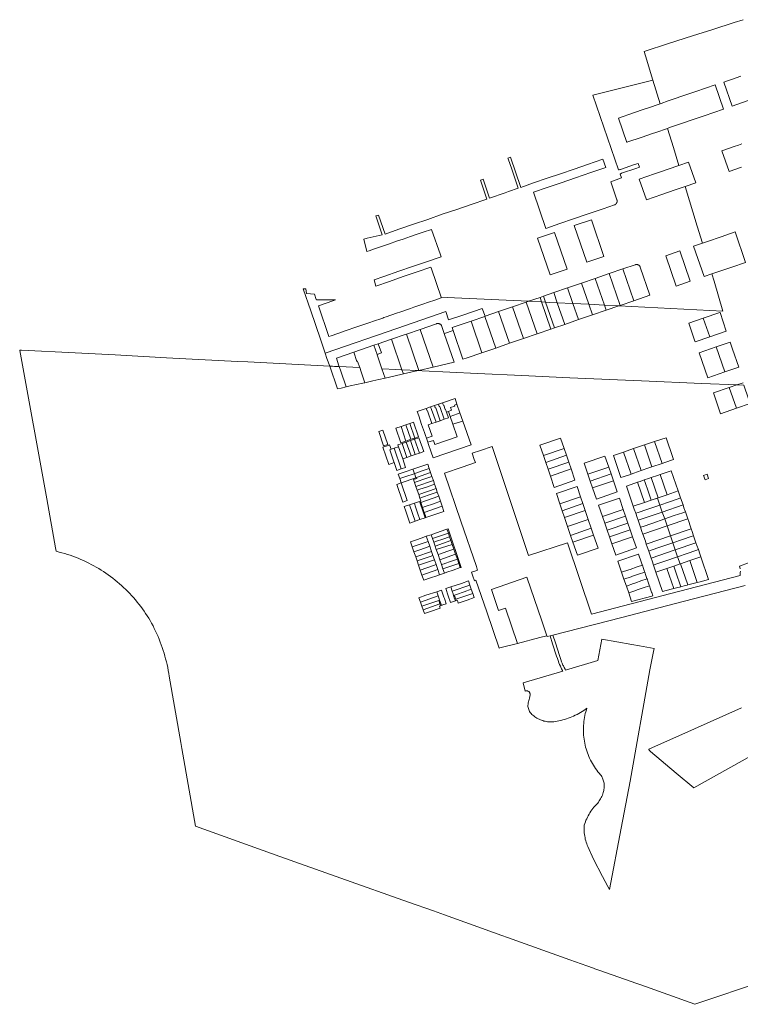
# Model space of a CAD drawing. Header units: metres. Extents: x 264602 to 266104, y 576172 to 577637.
# Tile 1 of 2: x 264602 to 265589, y 576172 to 577521. Entities that reach past the tile are written whole.
import ezdxf

# ---------------------------------------------------------------- set-up
doc = ezdxf.new("R2010")
doc.units = ezdxf.units.M
doc.layers.add('B-WE-KG-GRENS_KADASTRAAL-G', color=252, linetype='KG-KADASTRAAL', lineweight=18)
doc.styles.get("Standard").update_dxf_attribs({"font": 'arial.ttf'})
doc.linetypes.add('KG-KADASTRAAL', pattern='A,5.5,-2,["K",Standard,S=1.8,R=0,X=0,Y=-0.9],-2,5.5,-2,[5,NLCS.shx,S=0.75,R=0,X=0,Y=0],-2', length=19)

msp = doc.modelspace()

# ---------------------------------------------------------------- linework, layer by layer
at = {"layer": 'B-WE-KG-GRENS_KADASTRAAL-G', "ltscale": 0.5}
msp.add_line((265414.9, 576889.2), (265414.5, 576889), dxfattribs=at)
for points in [[(265592.8, 577520.9), (265580.5, 577517), (265551.2, 577507.6), (265523.5, 577498.8), (265490.4, 577488.2), (265456.9, 577477.5), (265458.8, 577471.3), (265469, 577438.2), (265478.9, 577405.8), (265480.5, 577406.3), (265490, 577409.6), (265518.4, 577419.3), (265527.9, 577422.5), (265527.9, 577422.6), (265554.3, 577431.6), (265554.4, 577431.5), (265565.8, 577398.4), (265539.3, 577389.2), (265529.8, 577386), (265501.4, 577376.2), (265492, 577373), (265489.2, 577372), (265489.2, 577372), (265497.2, 577345.9), (265504.6, 577321.1), (265518, 577325.7), (265527.9, 577297.4), (265513.3, 577292.4), (265529.8, 577237.9), (265536.9, 577214.8), (265543.7, 577217.1), (265562.7, 577223.6), (265581.6, 577230.1), (265595.9, 577188.5), (265577, 577182), (265558, 577175.5), (265549.8, 577172.7), (265552.9, 577162.7), (265564.9, 577121.7), (265422.5, 577128.9), (265405.1, 577123), (265386.2, 577116.5), (265367.2, 577110), (265348.4, 577103.5), (265334.1, 577098.6), (265329.4, 577096.9), (265310.7, 577090.6), (265291.6, 577084), (265272.7, 577077.6), (265253.8, 577071), (265234.9, 577064.5), (265214.6, 577057.6), (265208.8, 577055.7), (265195.3, 577095.1), (265183.6, 577091.1), (265183.2, 577091), (265197, 577051.7), (265167.9, 577045), (265148.5, 577040.5), (265148.5, 577040.5), (265147.6, 577040.3), (265153.2, 577040), (265228.8, 577036.2), (265289.4, 577033.4), (265355.4, 577030.4), (265453.3, 577026.3), (265535.9, 577022.7), (265583.8, 577020.5), (265592.6, 577023.6)], [(265601.1, 577410.5), (265584.1, 577404.7), (265577.5, 577402.4), (265566.1, 577435.5), (265572.7, 577437.8), (265576.5, 577439.1), (265589.7, 577443.6)], [(265590.3, 577318.9), (265573.3, 577313), (265563.6, 577341.4), (265580.6, 577347.2), (265586.3, 577349.2), (265591, 577350.8)], [(265684.6, 576225.1), (265537.5, 576175.8), (265526.6, 576172.2), (265452.3, 576198.7), (265447.2, 576200.5), (265396.5, 576218.4), (265389.7, 576220.9), (265387.6, 576221.7), (265378.4, 576224.9), (265355.2, 576233.2), (265269.7, 576263.8), (265262.3, 576266.4), (265183.4, 576294.6), (265168.4, 576300), (265134.5, 576312.1), (265041.8, 576345), (264958.1, 576374.8), (264842.5, 576416), (264823.7, 576522.7), (264822.2, 576530.9), (264806.4, 576621.5), (264805.8, 576625.5), (264805.1, 576629.5), (264804.4, 576633.5), (264803.5, 576637.4), (264802.6, 576641.4), (264801.6, 576645.3), (264800.6, 576649.2), (264799.5, 576653.1), (264798.3, 576657), (264797, 576660.8), (264795.6, 576664.6), (264794.2, 576668.4), (264792.7, 576672.2), (264791.2, 576675.9), (264789.6, 576679.6), (264787.9, 576683.3), (264786.1, 576687), (264784.3, 576690.6), (264782.4, 576694.1), (264780.4, 576697.7), (264778.4, 576701), (264776.3, 576704.3), (264774.2, 576707.6), (264772, 576710.8), (264769.8, 576714), (264767.5, 576717.1), (264765.1, 576720.2), (264762.7, 576723.2), (264760.2, 576726.2), (264757.6, 576729.2), (264755, 576732), (264752.4, 576734.9), (264749.7, 576737.7), (264746.9, 576740.4), (264744.1, 576743.1), (264741.2, 576745.7), (264738.3, 576748.3), (264735.4, 576750.8), (264732.3, 576753.3), (264729.3, 576755.7), (264726.2, 576758.1), (264723, 576760.4), (264719.8, 576762.6), (264716.6, 576764.8), (264713.3, 576767), (264709.9, 576769), (264706.6, 576771), (264703.1, 576773), (264699.7, 576774.8), (264696.2, 576776.6), (264692.7, 576778.4), (264689.1, 576780), (264685.5, 576781.6), (264681.9, 576783.1), (264678.3, 576784.6), (264674.6, 576785.9), (264670.9, 576787.2), (264667.2, 576788.5), (264663.4, 576789.6), (264659.6, 576790.7), (264655.8, 576791.7), (264651.7, 576792.7), (264650.9, 576797.4), (264638.7, 576864.6), (264601.8, 577067.6), (264601.7, 577068.3), (264601.7, 577068.3), (264604.2, 577068.4), (264677.6, 577064.5), (264732.3, 577061.6), (264803, 577057.8), (264899.9, 577052.8), (264914.4, 577052), (265026.3, 577046.2), (265037.1, 577015.2), (265042, 577016.3), (265049, 577018), (265054.5, 577019.2), (265071.6, 577023), (265074.5, 577023.6), (265085.5, 577026.1), (265093.7, 577028), (265102.3, 577030), (265102.4, 577029.8), (265114.1, 577032.5), (265127.2, 577035.6), (265147.6, 577040.3), (265153.2, 577040), (265228.8, 577036.2), (265289.4, 577033.4), (265355.4, 577030.4), (265453.3, 577026.3), (265535.9, 577022.7), (265583.8, 577020.5), (265573.7, 577017.1), (265551.9, 577009.6), (265561.7, 576981.2), (265583.4, 576988.7), (265602.3, 576995.2)], [(265595.3, 576745.7), (265498.4, 576720.6), (265426.5, 576702), (265332.1, 576677.8), (265328.2, 576676.8), (265324.3, 576675.8), (265323.9, 576677.1), (265316.8, 576697.6), (265296.3, 576757.1), (265247.8, 576740.5), (265257.7, 576711.7), (265267.1, 576715), (265283.8, 576666.5), (265259.4, 576660.3), (265258.5, 576659.9), (265241.4, 576709.8), (265226.5, 576753.1), (265224.6, 576752.4), (265222.6, 576758.4), (265220.6, 576764.1), (265225, 576765.6), (265228.9, 576767), (265228.5, 576768), (265227.2, 576771.7), (265227.3, 576771.8), (265205.9, 576834), (265183.4, 576899.6), (265208, 576907.9), (265225.9, 576914.1), (265224.4, 576918.5), (265221.5, 576927.1), (265232.8, 576930.9), (265248.9, 576936.4), (265298.6, 576786.8), (265352.2, 576804.5), (265385.1, 576706.5), (265493.8, 576734.9), (265588.7, 576759.5), (265588.7, 576759.7), (265588.5, 576760.3), (265588.4, 576761), (265588.4, 576761.7), (265588.4, 576762.4), (265588.4, 576763.1), (265588.6, 576763.8), (265588.9, 576765.5)], [(265588.9, 576765.5), (265588.6, 576763.8), (265588.4, 576763.1), (265588.4, 576762.4), (265588.4, 576761.7), (265588.4, 576761), (265588.5, 576760.3), (265588.7, 576759.7), (265588.7, 576759.5), (265493.8, 576734.9), (265385.1, 576706.5), (265352.2, 576804.5), (265298.6, 576786.8), (265248.9, 576936.4), (265232.8, 576930.9), (265221.5, 576927.1), (265224.4, 576918.5), (265225.9, 576914.1), (265208, 576907.9), (265183.4, 576899.6), (265205.9, 576834), (265227.3, 576771.8), (265227.2, 576771.7), (265228.5, 576768), (265228.9, 576767), (265225, 576765.6), (265220.6, 576764.1), (265222.6, 576758.4), (265224.6, 576752.4), (265226.5, 576753.1), (265241.4, 576709.8), (265258.5, 576659.9), (265259.4, 576660.3), (265283.8, 576666.5), (265314.3, 576674.5), (265323.9, 576677.1), (265324.3, 576675.8), (265328.2, 576676.8), (265331.7, 576666), (265337.2, 576649), (265338.3, 576645.7), (265339.2, 576643.1), (265340.2, 576640.1), (265341.2, 576637.8), (265342.3, 576635.3), (265342.8, 576634), (265343.9, 576631.8), (265345.1, 576629.5), (265345.5, 576628.7), (265291.2, 576612.7), (265294.2, 576601.2), (265294.8, 576601.4), (265295.4, 576601.5), (265296, 576601.5), (265296.6, 576601.5), (265297.3, 576601.4), (265297.8, 576601.2), (265298.4, 576600.9), (265298.9, 576600.6), (265299.4, 576600.1), (265299.8, 576599.7), (265300.2, 576599.2), (265300.5, 576598.6), (265300.7, 576598), (265300.8, 576597.4), (265300.9, 576596.8), (265300.9, 576596.2), (265299.9, 576591.5), (265299.4, 576589.9), (265298.9, 576588.3), (265298.6, 576586.6), (265298.2, 576585), (265298, 576583.3), (265297.9, 576581.6), (265297.8, 576579.9), (265299.9, 576573.1), (265301, 576571.8), (265302.1, 576570.5), (265303.4, 576569.3), (265304.6, 576568.2), (265306, 576567.1), (265307.4, 576566.1), (265308.8, 576565.1), (265310.2, 576564.2), (265311.7, 576563.4), (265313.3, 576562.6), (265314.9, 576561.9), (265316.5, 576561.3), (265318.1, 576560.7), (265319.7, 576560.2), (265321.4, 576559.8), (265323.1, 576559.5), (265324.8, 576559.3), (265326.5, 576559.1), (265328.2, 576559), (265330, 576559), (265331.7, 576559.1), (265333.4, 576559.2), (265335.1, 576559.4), (265337.7, 576559.9), (265340.3, 576560.4), (265342.9, 576561), (265345.5, 576561.6), (265348, 576562.3), (265350.6, 576563.1), (265353.1, 576564), (265355.6, 576564.9), (265358, 576565.9), (265360.4, 576566.9), (265362.8, 576568.1), (265365.2, 576569.2), (265367.5, 576570.5), (265369.9, 576571.8), (265372.1, 576573.2), (265374.3, 576574.6), (265376.5, 576576.2), (265378.7, 576577.7), (265378, 576575.6), (265377.2, 576573), (265376.5, 576570.3), (265375.9, 576567.7), (265375.4, 576565), (265374.9, 576562.3), (265374.5, 576559.6), (265374.3, 576556.9), (265374, 576554.2), (265373.9, 576551.5), (265373.8, 576548.8), (265373.9, 576546.1), (265374, 576543.4), (265374.2, 576540.6), (265374.4, 576537.9), (265374.8, 576535.2), (265375.2, 576532.6), (265375.7, 576529.9), (265376.3, 576527.2), (265376.9, 576524.6), (265377.6, 576522), (265378.5, 576519.4), (265379.3, 576516.8), (265380.3, 576514.3), (265381.3, 576511.7), (265382.4, 576509.3), (265383.6, 576506.8), (265384.9, 576504.4), (265386.2, 576502), (265387.6, 576499.7), (265389.1, 576497.4), (265390.6, 576495.1), (265392.2, 576492.9), (265393.8, 576490.8), (265395.5, 576488.7), (265397.3, 576486.6), (265398.1, 576485.4), (265398.9, 576484.2), (265399.5, 576483), (265400.1, 576481.7), (265400.7, 576480.4), (265401.1, 576479.1), (265401.5, 576477.7), (265401.8, 576476.4), (265402.1, 576475), (265402.3, 576473.6), (265402.4, 576472.2), (265402.4, 576470.8), (265402.4, 576469.4), (265402.2, 576468), (265402, 576466.6), (265401.8, 576465.2), (265401.4, 576463.8), (265401, 576462.1), (265400.4, 576460.4), (265399.8, 576458.7), (265399.1, 576457), (265398.3, 576455.4), (265397.4, 576453.8), (265396.5, 576452.2), (265395.6, 576450.7), (265394.5, 576449.2), (265393.4, 576447.8), (265392.3, 576446.4), (265391.1, 576445.1), (265389.8, 576443.8), (265388.3, 576442), (265386.8, 576440.2), (265385.4, 576438.4), (265384.1, 576436.5), (265382.8, 576434.5), (265381.6, 576432.5), (265380.4, 576430.5), (265379.4, 576428.5), (265378.4, 576426.4), (265377.4, 576424.2), (265376.6, 576422.1), (265375.8, 576419.9), (265375.1, 576417.7), (265374.9, 576415.5), (265374.8, 576413.4), (265374.9, 576411.2), (265374.9, 576409), (265375.1, 576406.9), (265375.4, 576404.7), (265375.7, 576402.6), (265376.1, 576400.5), (265376.5, 576398.3), (265377.1, 576396.3), (265377.7, 576394.2), (265378.4, 576392.1), (265379.2, 576390.1), (265380, 576388.1), (265387.5, 576371.1), (265400.2, 576347.1), (265407.5, 576333.4), (265409.6, 576329.5), (265425.6, 576413.5), (265437.8, 576478), (265464.8, 576630.4), (265469.9, 576655.6), (265470.6, 576659.4), (265450.7, 576663), (265440.3, 576664.9), (265399.2, 576672.3), (265393.8, 576643), (265349.4, 576629.9), (265348.7, 576631.3), (265347.5, 576633.6), (265346.5, 576635.7), (265345.9, 576636.9), (265344.9, 576639.4), (265344, 576641.5), (265342.9, 576644.4), (265342, 576647), (265341, 576650.1), (265335.5, 576667.3), (265332.1, 576677.8), (265426.5, 576702), (265498.4, 576720.6), (265595.3, 576745.7)], [(265588.8, 576768.6), (265588.6, 576769.3), (265587.7, 576772.1), (265600.1, 576776.7)], [(265600.1, 576776.7), (265587.7, 576772.1), (265588.6, 576769.3), (265588.8, 576768.6)], [(265590.6, 576578.2), (265526, 576549.4), (265463.7, 576521.7), (265463.7, 576521.1), (265464.6, 576519.7), (265465.8, 576518.4), (265500.8, 576488.9), (265525.1, 576468.5), (265622.6, 576522.8)]]:
    msp.add_lwpolyline(points, dxfattribs=at)
for points in [[(265072.9, 577220.3), (265077.7, 577221.4), (265098.3, 577226), (265089.4, 577252), (265093.2, 577253.3), (265102.1, 577227.3), (265121, 577233.8), (265140.9, 577240.6), (265160.7, 577247.4), (265180.6, 577254.3), (265200.5, 577261.1), (265220.3, 577267.9), (265241.6, 577275.2), (265232.7, 577301.2), (265236.4, 577302.6), (265236.5, 577302.5), (265245.4, 577276.5), (265266.9, 577283.9), (265271.3, 577285.6), (265284.6, 577290.2), (265280.1, 577303.6), (265276, 577316.3), (265270.8, 577330.2), (265270.4, 577331.1), (265274, 577332.5), (265274, 577332.4), (265288.2, 577291.2), (265305.7, 577297.2), (265324.1, 577303.6), (265342.6, 577309.9), (265361, 577316.2), (265379.5, 577322.6), (265400.5, 577329.8), (265404.4, 577318.6), (265384, 577311.6), (265363.2, 577304.4), (265343.3, 577297.6), (265324.4, 577291.1), (265305.5, 577284.6), (265322.6, 577235), (265341.5, 577241.5), (265360.4, 577248), (265380.2, 577254.8), (265401.1, 577261.9), (265416.3, 577267.2), (265416.5, 577267.2), (265416.7, 577267.3), (265416.9, 577267.4), (265417, 577267.5), (265417.2, 577267.6), (265417.4, 577267.7), (265417.5, 577267.8), (265417.7, 577267.9), (265417.8, 577268), (265418, 577268.1), (265418.1, 577268.2), (265418.3, 577268.4), (265418.4, 577268.5), (265418.6, 577268.6), (265418.7, 577268.8), (265418.8, 577268.9), (265418.9, 577269.1), (265419, 577269.2), (265419.2, 577269.4), (265419.3, 577269.6), (265419.4, 577269.7), (265419.4, 577269.9), (265419.5, 577270.1), (265419.6, 577270.2), (265419.7, 577270.4), (265419.7, 577270.6), (265419.8, 577270.8), (265419.9, 577271), (265419.9, 577271.1), (265419.9, 577271.3), (265420, 577271.5), (265420, 577271.7), (265420, 577271.9), (265420, 577272.1), (265420, 577272.3), (265420, 577272.5), (265420, 577272.7), (265420, 577272.9), (265420, 577273.1), (265420, 577273.2), (265419.9, 577273.4), (265419.9, 577273.6), (265419.9, 577273.8), (265419.8, 577274), (265419.7, 577274.2), (265411.3, 577298.7), (265418.9, 577301.5), (265425.9, 577304.1), (265424, 577309.5), (265424.7, 577309.9), (265425.4, 577310.3), (265426.2, 577310.6), (265445.7, 577317.2), (265450.6, 577318.9), (265448.8, 577324.1), (265443.9, 577322.4), (265424.5, 577315.8), (265423.7, 577315.6), (265422.8, 577315.4), (265422, 577315.4), (265387, 577417.4), (265469, 577438.2), (265478.9, 577405.8), (265461.6, 577399.9), (265456.9, 577398.2), (265442.7, 577393.4), (265421.8, 577386.2), (265433.2, 577352.8), (265433.4, 577352.9), (265454.2, 577359.9), (265468.4, 577364.8), (265473.1, 577366.5), (265489.2, 577372), (265489.2, 577372), (265497.2, 577345.9), (265504.6, 577321.1), (265489.8, 577316), (265480.8, 577312.9), (265471.4, 577309.7), (265450.4, 577302.5), (265460.1, 577274.2), (265481.1, 577281.4), (265490.6, 577284.6), (265499.6, 577287.6), (265513.3, 577292.4), (265529.8, 577237.9), (265536.9, 577214.8), (265524.8, 577210.6), (265539.1, 577169), (265549.8, 577172.7), (265552.9, 577162.7), (265564.9, 577121.7), (265422.5, 577128.9), (265424, 577129.5), (265442.9, 577136), (265465, 577143.5), (265451.8, 577181.9), (265451.7, 577182), (265451.7, 577182.2), (265451.6, 577182.4), (265451.5, 577182.6), (265451.4, 577182.7), (265451.3, 577182.9), (265451.2, 577183.1), (265451.1, 577183.2), (265451, 577183.4), (265450.9, 577183.5), (265450.7, 577183.7), (265450.6, 577183.8), (265450.5, 577184), (265450.3, 577184.1), (265450.2, 577184.2), (265450.1, 577184.3), (265449.9, 577184.5), (265449.8, 577184.6), (265449.6, 577184.7), (265449.4, 577184.8), (265449.3, 577184.9), (265449.1, 577185), (265448.9, 577185.1), (265448.7, 577185.1), (265448.6, 577185.2), (265448.4, 577185.3), (265448.2, 577185.3), (265448, 577185.4), (265447.8, 577185.4), (265447.6, 577185.5), (265447.5, 577185.5), (265447.3, 577185.5), (265447.1, 577185.5), (265446.9, 577185.6), (265446.7, 577185.6), (265446.5, 577185.6), (265446.3, 577185.6), (265446.1, 577185.5), (265445.9, 577185.5), (265445.7, 577185.5), (265445.5, 577185.5), (265445.4, 577185.4), (265445.2, 577185.4), (265445, 577185.3), (265444.8, 577185.3), (265428, 577179.5), (265409, 577173), (265390.1, 577166.5), (265371.2, 577160), (265352.3, 577153.5), (265333.4, 577147), (265319.2, 577142.1), (265314.5, 577140.5), (265298.7, 577135.1), (265187.3, 577140.3), (265178.9, 577140.8), (265165.7, 577179.5), (265164.9, 577181.9), (265146, 577175.4), (265127.1, 577168.9), (265108.2, 577162.4), (265089.6, 577156), (265087.3, 577164.7), (265100.7, 577169.3), (265121, 577176.3), (265139.9, 577182.8), (265158.9, 577189.3), (265178.9, 577196.2), (265178.1, 577198.6), (265166, 577233.7), (265154.2, 577229.7), (265146, 577226.9), (265136.8, 577223.7), (265127, 577220.4), (265117.9, 577217.3), (265108.1, 577213.9), (265100.1, 577211.1), (265087.8, 577206.9), (265080.4, 577204.4), (265077.3, 577203.3), (265072.9, 577220.3)], [(265361.4, 577238.8), (265384.8, 577246.8), (265402, 577196.6), (265378.7, 577188.6), (265361.4, 577238.8)], [(265310.8, 577221.4), (265334.2, 577229.5), (265351.5, 577179.2), (265328.2, 577171.2), (265310.8, 577221.4)], [(265486.6, 577197.5), (265505.9, 577204.1), (265520.2, 577162.5), (265500.9, 577155.9), (265486.6, 577197.5)], [(265409, 577173), (265428, 577179.5), (265442.9, 577136), (265424, 577129.5), (265409, 577173)], [(265428, 577179.5), (265444.8, 577185.3), (265445, 577185.3), (265445.2, 577185.4), (265445.4, 577185.4), (265445.5, 577185.5), (265445.7, 577185.5), (265445.9, 577185.5), (265446.1, 577185.5), (265446.3, 577185.6), (265446.5, 577185.6), (265446.7, 577185.6), (265446.9, 577185.6), (265447.1, 577185.5), (265447.3, 577185.5), (265447.5, 577185.5), (265447.6, 577185.5), (265447.8, 577185.4), (265448, 577185.4), (265448.2, 577185.3), (265448.4, 577185.3), (265448.6, 577185.2), (265448.7, 577185.1), (265448.9, 577185.1), (265449.1, 577185), (265449.3, 577184.9), (265449.4, 577184.8), (265449.6, 577184.7), (265449.8, 577184.6), (265449.9, 577184.5), (265450.1, 577184.3), (265450.2, 577184.2), (265450.3, 577184.1), (265450.5, 577184), (265450.6, 577183.8), (265450.7, 577183.7), (265450.9, 577183.5), (265451, 577183.4), (265451.1, 577183.2), (265451.2, 577183.1), (265451.3, 577182.9), (265451.4, 577182.7), (265451.5, 577182.6), (265451.6, 577182.4), (265451.7, 577182.2), (265451.7, 577182), (265451.8, 577181.9), (265465, 577143.5), (265442.9, 577136), (265428, 577179.5)], [(265371.2, 577160), (265390.1, 577166.5), (265402.7, 577129.9), (265381.2, 577131), (265371.2, 577160)], [(265390.1, 577166.5), (265409, 577173), (265424, 577129.5), (265422.5, 577128.9), (265402.7, 577129.9), (265390.1, 577166.5)], [(265064.9, 577100.6), (265082.9, 577106.7), (265084.8, 577107.4), (265098.9, 577112.2), (265100.4, 577112.8), (265103.7, 577113.9), (265110.3, 577116.2), (265119.1, 577119.2), (265122.6, 577120.4), (265137.1, 577125.4), (265141.5, 577126.9), (265155.5, 577131.7), (265160.4, 577133.4), (265171.5, 577137.2), (265179.2, 577139.8), (265178.9, 577140.8), (265187.3, 577140.3), (265298.7, 577135.1), (265295.6, 577134), (265276.6, 577127.5), (265257.7, 577121), (265239.1, 577114.6), (265235.3, 577125.3), (265210, 577116.8), (265189.2, 577109.7), (265185.3, 577121), (265118.4, 577098), (265020.1, 577064.2), (265013.7, 577083.1), (265000.3, 577122.1), (264990, 577152.2), (264993.6, 577152), (264994.6, 577145.9), (265005.3, 577145), (265007.9, 577137.5), (265008.3, 577137.6), (265008.4, 577137.3), (265034.4, 577137), (265030.6, 577135.8), (265010.8, 577129), (265025.3, 577086.9), (265028.5, 577088), (265045.1, 577093.7), (265046.2, 577094.1), (265064.9, 577100.6)], [(265333.4, 577147), (265352.3, 577153.5), (265359.6, 577132.1), (265338.1, 577133.2), (265333.4, 577147)], [(265359.6, 577132.1), (265352.3, 577153.5), (265371.2, 577160), (265381.2, 577131), (265359.6, 577132.1)], [(265298.7, 577135.1), (265314.5, 577140.5), (265316.6, 577134.2), (265298.7, 577135.1)], [(265314.5, 577140.5), (265319.2, 577142.1), (265322, 577134), (265316.6, 577134.2), (265314.5, 577140.5)], [(265322, 577134), (265319.2, 577142.1), (265333.4, 577147), (265338.1, 577133.2), (265327.8, 577133.7), (265322, 577134)], [(265150.1, 577096.7), (265150.1, 577096.6), (265131.5, 577090.3), (265129.5, 577089.6), (265111.1, 577083.2), (265111, 577083.2), (265092.9, 577076.9), (265092.8, 577076.9), (265086.9, 577074.9), (265059.3, 577065.5), (265035.5, 577057.3), (265035.5, 577057.3), (265039, 577046.9), (265039.5, 577045.6), (265033.1, 577045.9), (265030, 577046.1), (265026.3, 577046.2), (265022.6, 577056.9), (265020.1, 577064.1), (265020.1, 577064.2), (265118.4, 577098), (265185.3, 577121), (265189.2, 577109.7), (265210, 577116.8), (265235.3, 577125.3), (265239.1, 577114.6), (265239.1, 577114.6), (265238.8, 577114.5), (265238.8, 577114.5), (265219.9, 577108), (265193.9, 577099.1), (265195.3, 577095.1), (265183.6, 577091.1), (265183.2, 577091), (265183.2, 577091), (265179.4, 577101.8), (265179.1, 577102.3), (265178.8, 577102.8), (265178.4, 577103.2), (265177.9, 577103.6), (265177.4, 577104), (265176.9, 577104.2), (265176.3, 577104.5), (265175.7, 577104.6), (265175.1, 577104.7), (265174.5, 577104.7), (265173.9, 577104.7), (265173.3, 577104.6), (265172.7, 577104.4), (265150.1, 577096.7)], [(265272.7, 577077.6), (265257.7, 577121), (265276.6, 577127.5), (265291.6, 577084), (265272.7, 577077.6)], [(265276.6, 577127.5), (265295.6, 577134), (265310.7, 577090.6), (265291.6, 577084), (265276.6, 577127.5)], [(265295.6, 577134), (265298.7, 577135.1), (265316.6, 577134.2), (265329.4, 577096.9), (265310.7, 577090.6), (265295.6, 577134)], [(265322, 577134), (265334.1, 577098.6), (265329.4, 577096.9), (265316.6, 577134.2), (265322, 577134)], [(265327.8, 577133.7), (265338.1, 577133.2), (265348.4, 577103.5), (265334.1, 577098.6), (265322, 577134), (265327.8, 577133.7)], [(265338.1, 577133.2), (265359.6, 577132.1), (265367.2, 577110), (265348.4, 577103.5), (265338.1, 577133.2)], [(265359.6, 577132.1), (265381.2, 577131), (265386.2, 577116.5), (265367.2, 577110), (265359.6, 577132.1)], [(265381.2, 577131), (265402.7, 577129.9), (265405.1, 577123), (265386.2, 577116.5), (265381.2, 577131)], [(265402.7, 577129.9), (265422.5, 577128.9), (265405.1, 577123), (265402.7, 577129.9)], [(265238.8, 577114.5), (265253.8, 577071), (265234.9, 577064.5), (265219.9, 577108), (265238.8, 577114.5), (265238.8, 577114.5)], [(265239.1, 577114.6), (265239.1, 577114.6), (265257.7, 577121), (265272.7, 577077.6), (265253.8, 577071), (265238.8, 577114.5), (265239.1, 577114.6)], [(265546.9, 577086.6), (265526.9, 577079.7), (265526, 577082.1), (265518.1, 577105.3), (265538.1, 577112.2), (265546.9, 577086.6)], [(265569.6, 577094.3), (265546.9, 577086.6), (265538.1, 577112.2), (265560.8, 577119.9), (265561, 577119.6), (265569.6, 577094.3)], [(265183.2, 577091), (265183.2, 577091), (265197, 577051.7), (265167.9, 577045), (265150.1, 577096.7), (265172.7, 577104.4), (265173.3, 577104.6), (265173.9, 577104.7), (265174.5, 577104.7), (265175.1, 577104.7), (265175.7, 577104.6), (265176.3, 577104.5), (265176.9, 577104.2), (265177.4, 577104), (265177.9, 577103.6), (265178.4, 577103.2), (265178.8, 577102.8), (265179.1, 577102.3), (265179.4, 577101.8), (265183.2, 577091)], [(265234.9, 577064.5), (265214.6, 577057.6), (265208.8, 577055.7), (265195.3, 577095.1), (265193.9, 577099.1), (265219.9, 577108), (265234.9, 577064.5)], [(265111.1, 577083.2), (265129.5, 577089.6), (265131.5, 577090.3), (265148.5, 577040.5), (265147.6, 577040.3), (265125.2, 577041.4), (265111.1, 577083.2)], [(265131.5, 577090.3), (265150.1, 577096.6), (265150.1, 577096.7), (265167.9, 577045), (265148.5, 577040.5), (265131.5, 577090.3)], [(265059.7, 577064.3), (265059.3, 577065.5), (265086.9, 577074.9), (265091.2, 577062.4), (265091.4, 577061.9), (265097.9, 577042.8), (265102.3, 577030), (265093.7, 577028), (265085.5, 577026.1), (265074.5, 577023.6), (265069.5, 577038.3), (265067.4, 577044.3), (265064.5, 577052.8), (265063.8, 577052.5), (265063.2, 577054.2), (265059.7, 577064.3)], [(265091.2, 577062.4), (265086.9, 577074.9), (265092.8, 577076.9), (265097.1, 577064.7), (265091.2, 577062.4)], [(265091.2, 577062.4), (265097.1, 577064.7), (265092.8, 577076.9), (265092.9, 577076.9), (265111, 577083.2), (265111.1, 577083.2), (265125.2, 577041.4), (265125.2, 577041.4), (265116.8, 577041.9), (265098, 577042.8), (265097.9, 577042.8), (265091.4, 577061.9), (265091.2, 577062.4)], [(265567.7, 577038.4), (265544.1, 577030.3), (265532.3, 577064.5), (265555.9, 577072.6), (265567.7, 577038.4)], [(265586.7, 577044.8), (265567.7, 577038.4), (265555.9, 577072.6), (265574.9, 577079.1), (265578.1, 577069.6), (265586.7, 577044.8)], [(265064.5, 577052.8), (265067.4, 577044.3), (265039.5, 577045.6), (265039, 577046.9), (265035.5, 577057.3), (265035.5, 577057.3), (265059.3, 577065.5), (265059.7, 577064.3), (265063.2, 577054.2), (265063.8, 577052.5), (265064.5, 577052.8)], [(265067.4, 577044.3), (265069.5, 577038.3), (265074.5, 577023.6), (265071.6, 577023), (265054.5, 577019.2), (265049, 577018), (265041.5, 577039.6), (265039.5, 577045.6), (265067.4, 577044.3)], [(265102.3, 577030), (265097.9, 577042.8), (265098, 577042.8), (265116.8, 577041.9), (265125.2, 577041.4), (265125.2, 577041.4), (265127.2, 577035.6), (265114.1, 577032.5), (265102.4, 577029.8), (265102.3, 577030)], [(265125.2, 577041.4), (265147.6, 577040.3), (265127.2, 577035.6), (265125.2, 577041.4)], [(265551.9, 577009.6), (265573.7, 577017.1), (265583.4, 576988.7), (265561.7, 576981.2), (265551.9, 577009.6)], [(265583.4, 576988.7), (265573.7, 577017.1), (265583.8, 577020.5), (265593.8, 577020.1), (265595.2, 577016), (265602.3, 576995.2), (265583.4, 576988.7)], [(265158.7, 576988.5), (265164.4, 576990.4), (265165.6, 576986.8), (265166, 576987), (265172, 576969.7), (265166.4, 576967.8), (265160.5, 576985.1), (265160, 576984.9), (265158.7, 576988.5)], [(265164.4, 576990.4), (265169.9, 576992.3), (265171, 576989), (265171.5, 576989.2), (265177.5, 576971.6), (265172, 576969.7), (265166, 576987), (265165.6, 576986.8), (265164.4, 576990.4)], [(265169.9, 576992.3), (265175.4, 576994.2), (265176.5, 576990.9), (265177, 576991.1), (265183, 576973.5), (265177.5, 576971.6), (265171.5, 576989.2), (265171, 576989), (265169.9, 576992.3)], [(265175.4, 576994.2), (265181, 576996.1), (265182.3, 576992.6), (265182.7, 576992.7), (265184.7, 576986.9), (265185.1, 576987), (265186.4, 576983.4), (265189, 576975.5), (265183, 576973.5), (265177, 576991.1), (265176.5, 576990.9), (265175.4, 576994.2)], [(265181, 576996.1), (265198, 577002), (265200.7, 576994.2), (265197.2, 576993), (265197.6, 576991.7), (265191.9, 576989.7), (265193.3, 576985.8), (265189.1, 576984.4), (265186.4, 576983.4), (265185.1, 576987), (265184.7, 576986.9), (265182.7, 576992.7), (265182.3, 576992.6), (265181, 576996.1)], [(265200.7, 576994.2), (265204.8, 576982.3), (265201.3, 576981.1), (265201.4, 576980.8), (265191.5, 576977.4), (265189.1, 576984.4), (265193.3, 576985.8), (265191.9, 576989.7), (265197.6, 576991.7), (265197.2, 576993), (265200.7, 576994.2)], [(265156.1, 576955.5), (265152.3, 576966.5), (265148.3, 576978.3), (265146.3, 576984.2), (265158.7, 576988.5), (265160, 576984.9), (265160.5, 576985.1), (265166.4, 576967.8), (265161.2, 576966), (265166.6, 576950.2), (265158.9, 576947.6), (265157.6, 576951.2), (265156.1, 576955.5)], [(265160.8, 576942), (265158.9, 576947.6), (265166.6, 576950.2), (265161.2, 576966), (265166.4, 576967.8), (265172, 576969.7), (265177.5, 576971.6), (265183, 576973.5), (265189, 576975.5), (265186.4, 576983.4), (265189.1, 576984.4), (265191.5, 576977.4), (265195.2, 576966.8), (265201.1, 576949.5), (265170.5, 576938.9), (265168.5, 576944.6), (265160.8, 576942)], [(265204.8, 576982.3), (265208.6, 576971.1), (265199.4, 576968), (265199.3, 576968.3), (265195.2, 576966.8), (265191.5, 576977.4), (265201.4, 576980.8), (265201.3, 576981.1), (265204.8, 576982.3)], [(265117, 576961.2), (265124, 576963.6), (265130.8, 576943.7), (265123.8, 576941.3), (265117, 576961.2)], [(265124, 576963.6), (265130.8, 576966), (265137.6, 576946.1), (265130.8, 576943.7), (265124, 576963.6)], [(265130.8, 576966), (265135.9, 576967.7), (265142.8, 576947.8), (265137.6, 576946.1), (265130.8, 576966)], [(265142.8, 576947.8), (265135.9, 576967.7), (265141.2, 576969.6), (265148.1, 576949.7), (265142.8, 576947.8)], [(265208.6, 576971.1), (265219.9, 576938.5), (265168.1, 576920.7), (265165.4, 576928.4), (265161.4, 576940.2), (265160.8, 576942), (265168.5, 576944.6), (265170.5, 576938.9), (265201.1, 576949.5), (265195.2, 576966.8), (265199.3, 576968.3), (265199.4, 576968), (265208.6, 576971.1)], [(265100.2, 576937.1), (265093.5, 576956.6), (265099.3, 576958.6), (265106, 576939.1), (265100.2, 576937.1)], [(265106.5, 576937.7), (265108.4, 576938.3), (265110.5, 576932.4), (265108.6, 576931.8), (265113.8, 576916.5), (265114.6, 576914.1), (265107.4, 576911.5), (265099.3, 576935.2), (265106.5, 576937.7)], [(265126.3, 576919.3), (265130.2, 576907.6), (265124.3, 576905.6), (265114.6, 576933.8), (265120.6, 576935.9), (265126.3, 576919.3)], [(265120.6, 576935.9), (265119.8, 576938.4), (265125.7, 576940.4), (265132.2, 576921.3), (265126.3, 576919.3), (265120.6, 576935.9)], [(265125.7, 576940.4), (265131.3, 576942.3), (265137.9, 576923.3), (265132.2, 576921.3), (265125.7, 576940.4)], [(265131.3, 576942.3), (265137, 576944.3), (265143.6, 576925.2), (265137.9, 576923.3), (265131.3, 576942.3)], [(265137, 576944.3), (265142.7, 576946.2), (265149.2, 576927.2), (265143.6, 576925.2), (265137, 576944.3)], [(265142.7, 576946.2), (265148.6, 576948.2), (265155.1, 576929.2), (265149.2, 576927.2), (265142.7, 576946.2)], [(265319, 576923.9), (265314.2, 576938.1), (265342.5, 576947.8), (265347.4, 576933.6), (265319, 576923.9)], [(265457.5, 576938.3), (265442.6, 576933.3), (265452.9, 576903.2), (265463.7, 576906.9), (265467.8, 576908.3)], [(265471.3, 576942.9), (265457.5, 576938.3), (265467.8, 576908.3), (265481.6, 576913)], [(265487.1, 576948.2), (265471.3, 576942.9), (265481.6, 576913), (265485.2, 576914.3), (265497.2, 576918.4), (265496.2, 576921.2), (265496.3, 576921.3)], [(265110.5, 576932.4), (265114.6, 576933.8), (265124.3, 576905.6), (265118.4, 576903.5), (265114.6, 576914.1), (265113.8, 576916.5), (265108.6, 576931.8), (265110.5, 576932.4)], [(265319, 576923.9), (265347.4, 576933.6), (265350.6, 576924.2), (265322.2, 576914.5), (265319, 576923.9)], [(265322.2, 576914.5), (265350.6, 576924.2), (265353.8, 576914.9), (265325.4, 576905.2), (265322.2, 576914.5)], [(265380.1, 576898.2), (265374.9, 576913.4), (265403.2, 576923.1), (265408.5, 576907.9), (265380.1, 576898.2)], [(265428.8, 576928.6), (265415, 576924), (265425.1, 576893.6), (265435.5, 576897.2), (265439.2, 576898.5)], [(265442.6, 576933.3), (265428.8, 576928.6), (265439.2, 576898.5), (265442.9, 576899.7), (265452.9, 576903.2)], [(265151, 576908.7), (265160.6, 576912), (265162.6, 576906.1), (265153, 576902.8), (265144.1, 576899.7), (265142.3, 576899.1), (265140.3, 576905), (265151, 576908.7)], [(265325.4, 576905.2), (265353.8, 576914.9), (265357, 576905.5), (265328.6, 576895.8), (265325.4, 576905.2)], [(265122.3, 576892.3), (265120.3, 576898.2), (265129.9, 576901.5), (265140.3, 576905), (265142.3, 576899.1), (265140.5, 576898.5), (265132, 576895.5), (265122.3, 576892.3)], [(265144.3, 576893.1), (265124.3, 576886.3), (265124.3, 576886.3), (265124.3, 576886.4), (265122.3, 576892.3), (265132, 576895.5), (265140.5, 576898.5), (265142.3, 576899.1), (265144.2, 576893.4), (265144.3, 576893.1)], [(265164.6, 576900.4), (265166.3, 576895.3), (265166.3, 576895.3), (265156.7, 576892), (265146.1, 576888.3), (265142.5, 576887.1), (265141.2, 576891.1), (265145.6, 576892.6), (265145.2, 576893.8), (265164.6, 576900.4)], [(265162.6, 576906.1), (265164.6, 576900.4), (265145.2, 576893.8), (265144.2, 576893.4), (265142.3, 576899.1), (265144.1, 576899.7), (265153, 576902.8), (265162.6, 576906.1)], [(265166.3, 576895.3), (265168.3, 576889.6), (265144.5, 576881.5), (265142.5, 576887.1), (265146.1, 576888.3), (265156.7, 576892), (265166.3, 576895.3), (265166.3, 576895.3)], [(265357, 576905.5), (265362.3, 576889.9), (265333.9, 576880.2), (265328.6, 576895.8), (265357, 576905.5)], [(265380.1, 576898.2), (265408.5, 576907.9), (265411.7, 576898.6), (265383.3, 576888.8), (265380.1, 576898.2)], [(265383.3, 576888.8), (265411.7, 576898.6), (265414.9, 576889.2), (265386.5, 576879.4), (265383.3, 576888.8)], [(265479.1, 576897.9), (265475.3, 576896.6), (265466.6, 576893.6), (265476.1, 576865.9), (265488.6, 576870.2)], [(265494.2, 576903.1), (265489.9, 576901.6), (265479.1, 576897.9), (265488.6, 576870.2), (265503.7, 576875.4)], [(265543.2, 576898.5), (265545.4, 576892.3), (265540.8, 576890.5), (265538.5, 576896.7), (265543.2, 576898.5)], [(265124.3, 576886.4), (265124.3, 576886.3), (265124.2, 576886.3), (265132.5, 576862.1), (265126.3, 576860), (265118.1, 576884.3), (265124.3, 576886.4)], [(265168.3, 576889.6), (265170, 576884.5), (265160.4, 576881.2), (265149.8, 576877.6), (265146.2, 576876.3), (265144.5, 576881.5), (265168.3, 576889.6)], [(265149.8, 576877.6), (265160.4, 576881.2), (265170, 576884.5), (265172, 576878.8), (265148.2, 576870.7), (265146.2, 576876.3), (265149.8, 576877.6)], [(265386.5, 576879.4), (265414.9, 576889.2), (265420.1, 576874), (265391.8, 576864.2), (265386.5, 576879.4)], [(265447.9, 576887.2), (265444.1, 576885.9), (265432.7, 576882), (265442.2, 576854.3), (265457.4, 576859.5)], [(265458.4, 576886.8), (265457.2, 576890.4), (265451.6, 576888.4), (265447.9, 576887.2), (265457.4, 576859.5), (265466.7, 576862.7), (265462.5, 576874.9)], [(265466.6, 576893.6), (265462.9, 576892.3), (265457.2, 576890.4), (265458.4, 576886.8), (265462.5, 576874.9), (265466.7, 576862.7), (265476.1, 576865.9)], [(265172, 576878.8), (265173.7, 576873.7), (265164.1, 576870.4), (265153.5, 576866.8), (265149.9, 576865.6), (265148.2, 576870.7), (265172, 576878.8)], [(265153.5, 576866.8), (265164.1, 576870.4), (265173.7, 576873.7), (265175.7, 576868.1), (265151.1, 576859.6), (265150.5, 576861.5), (265151.2, 576861.8), (265149.9, 576865.6), (265153.5, 576866.8)], [(265341.6, 576857.7), (265336.8, 576871.7), (265365.2, 576881.3), (265370, 576867.4), (265341.6, 576857.7)], [(265505.1, 576871.5), (265503.7, 576875.4), (265488.6, 576870.2), (265476.1, 576865.9), (265475.3, 576865.6), (265478.6, 576856.1), (265491.6, 576860.6), (265503.5, 576864.6), (265507, 576865.8)], [(265128.5, 576853.9), (265135.5, 576856.3), (265143.2, 576833.8), (265136.2, 576831.4), (265133, 576840.8), (265130.6, 576847.7), (265128.5, 576853.9)], [(265135.5, 576856.3), (265142.3, 576858.6), (265143.5, 576855), (265146.8, 576845.5), (265150, 576836.1), (265143.2, 576833.8), (265135.5, 576856.3)], [(265142.3, 576858.6), (265149.3, 576861.1), (265150.6, 576857.4), (265153.7, 576847.9), (265156.9, 576838.4), (265150, 576836.1), (265146.8, 576845.5), (265143.5, 576855), (265142.3, 576858.6)], [(265175.7, 576868.1), (265178, 576861.2), (265168.4, 576857.9), (265157.1, 576854.1), (265153.5, 576852.8), (265151.1, 576859.6), (265175.7, 576868.1)], [(265157.1, 576854.1), (265168.4, 576857.9), (265178, 576861.2), (265180.4, 576854.4), (265155.8, 576846), (265155, 576848.5), (265153.5, 576852.8), (265157.1, 576854.1)], [(265341.6, 576857.7), (265370, 576867.4), (265373.2, 576858), (265344.8, 576848.3), (265341.6, 576857.7)], [(265344.8, 576848.3), (265373.2, 576858), (265376.4, 576848.7), (265348, 576839), (265344.8, 576848.3)], [(265399.9, 576840.4), (265394.7, 576855.7), (265423.1, 576865.4), (265428.3, 576850.1), (265399.9, 576840.4)], [(265478.6, 576856.1), (265475.3, 576865.6), (265466.7, 576862.7), (265457.4, 576859.5), (265442.2, 576854.3), (265443.6, 576850.4), (265445.5, 576844.7), (265449, 576845.9), (265460.9, 576850)], [(265481.9, 576846.5), (265478.6, 576856.1), (265460.9, 576850), (265449, 576845.9), (265445.5, 576844.7), (265447.4, 576839.1), (265448.8, 576835.2)], [(265507, 576865.8), (265503.5, 576864.6), (265491.6, 576860.6), (265478.6, 576856.1), (265481.9, 576846.5), (265510.3, 576856.3)], [(265511.6, 576852.4), (265510.3, 576856.3), (265481.9, 576846.5), (265485.2, 576837), (265485.2, 576837), (265498.2, 576841.5), (265510.1, 576845.5), (265513.5, 576846.7)], [(265155.8, 576846), (265180.4, 576854.4), (265182.8, 576847.4), (265173.2, 576844.1), (265161.9, 576840.2), (265158.2, 576839), (265157.4, 576841.4), (265155.8, 576846)], [(265348, 576839), (265376.4, 576848.7), (265380.5, 576836.4), (265352.2, 576826.8), (265348, 576839)], [(265399.9, 576840.4), (265428.3, 576850.1), (265431.5, 576840.8), (265403.2, 576831), (265399.9, 576840.4)], [(265485.2, 576837), (265481.9, 576846.5), (265448.8, 576835.2), (265450.1, 576831.2), (265452.1, 576825.6), (265455.5, 576826.8), (265467.4, 576830.9)], [(265516.8, 576837.2), (265513.5, 576846.7), (265510.1, 576845.5), (265498.2, 576841.5), (265485.2, 576837), (265488.5, 576827.4), (265488.5, 576827.4)], [(265352.2, 576826.8), (265380.5, 576836.4), (265384.7, 576824.2), (265356.3, 576814.5), (265352.2, 576826.8)], [(265403.2, 576831), (265431.5, 576840.8), (265434.8, 576831.4), (265406.4, 576821.7), (265403.2, 576831)], [(265406.4, 576821.7), (265434.8, 576831.4), (265438, 576822), (265409.6, 576812.3), (265406.4, 576821.7)], [(265485.2, 576837), (265467.4, 576830.9), (265455.5, 576826.8), (265452.1, 576825.6), (265454, 576820), (265455.4, 576816.1), (265488.5, 576827.4)], [(265520.1, 576827.7), (265518.2, 576833.3), (265516.8, 576837.2), (265488.5, 576827.4), (265493.1, 576813.9), (265493.1, 576813.9), (265521.5, 576823.6)], [(265183.4, 576762.8), (265176.8, 576760.5), (265174.4, 576767.6), (265172, 576774.5), (265169.7, 576781.2), (265167.7, 576787), (265165.8, 576792.5), (265163.4, 576799.5), (265161.1, 576806.2), (265158.7, 576813.2), (265165.3, 576815.4), (265167.1, 576810.1), (265168.8, 576805.1), (265170.6, 576799.9), (265172.3, 576795), (265174.7, 576788.1), (265177.1, 576781.2), (265179.4, 576774.5), (265181.4, 576768.7), (265183.4, 576762.8)], [(265167.1, 576810.1), (265165.3, 576815.4), (265168.9, 576816.7), (265177.5, 576819.7), (265187, 576823), (265188.9, 576817.6), (265167.1, 576810.1)], [(265167.1, 576810.1), (265188.9, 576817.6), (265190.6, 576812.5), (265181.1, 576809.2), (265172.4, 576806.4), (265168.8, 576805.1), (265167.1, 576810.1)], [(265188.5, 576823.4), (265206.6, 576770.7), (265205.2, 576770.3), (265203.1, 576776.1), (265201.2, 576781.8), (265198.8, 576788.7), (265196.5, 576795.5), (265194.2, 576802.1), (265192.4, 576807.4), (265190.6, 576812.5), (265188.9, 576817.6), (265187, 576823), (265188.5, 576823.4)], [(265356.3, 576814.5), (265384.7, 576824.2), (265387.9, 576814.9), (265359.5, 576805.2), (265356.3, 576814.5)], [(265387.9, 576814.9), (265394, 576797.1), (265365.6, 576787.4), (265359.5, 576805.2), (265387.9, 576814.9)], [(265409.6, 576812.3), (265438, 576822), (265441.2, 576812.7), (265412.8, 576802.9), (265409.6, 576812.3)], [(265488.5, 576827.4), (265455.4, 576816.1), (265458.7, 576806.4), (265460, 576802.5), (265493.1, 576813.9)], [(265521.3, 576812.9), (265524.8, 576814.1), (265522.8, 576819.7), (265521.5, 576823.6), (265493.1, 576813.9), (265496.4, 576804.3), (265509.4, 576808.8)], [(265161.1, 576806.2), (265139.4, 576798.7), (265137, 576805.8), (265146.5, 576809), (265155.1, 576812), (265158.7, 576813.2), (265161.1, 576806.2)], [(265139.4, 576798.7), (265161.1, 576806.2), (265163.4, 576799.5), (265159.8, 576798.2), (265151.3, 576795.2), (265141.7, 576791.9), (265139.4, 576798.7)], [(265168.8, 576805.1), (265172.4, 576806.4), (265181.1, 576809.2), (265190.6, 576812.5), (265192.4, 576807.4), (265170.6, 576799.9), (265168.8, 576805.1)], [(265170.6, 576799.9), (265192.4, 576807.4), (265194.2, 576802.1), (265172.3, 576795), (265170.6, 576799.9)], [(265172.3, 576795), (265194.2, 576802.1), (265196.5, 576795.5), (265186.9, 576792.2), (265178.3, 576789.3), (265174.7, 576788.1), (265172.3, 576795)], [(265412.8, 576802.9), (265441.2, 576812.7), (265446.4, 576797.4), (265418.1, 576787.6), (265412.8, 576802.9)], [(265493.1, 576813.9), (265460, 576802.5), (265461.3, 576798.6), (265463.3, 576793), (265466.7, 576794.2), (265478.6, 576798.2), (265496.4, 576804.3)], [(265496.4, 576804.3), (265478.6, 576798.2), (265466.7, 576794.2), (265463.3, 576793), (265466.6, 576783.4), (265499.7, 576794.8)], [(265528, 576804.5), (265526.7, 576808.4), (265524.8, 576814.1), (265521.3, 576812.9), (265509.4, 576808.8), (265496.4, 576804.3), (265499.7, 576794.8), (265499.7, 576794.8)], [(265531.3, 576795), (265529.4, 576800.6), (265528, 576804.5), (265499.7, 576794.8), (265502.9, 576785.2), (265516, 576789.7), (265527.9, 576793.8)], [(265141.7, 576791.9), (265151.3, 576795.2), (265159.8, 576798.2), (265163.4, 576799.5), (265165.8, 576792.5), (265144.1, 576785.1), (265141.7, 576791.9)], [(265144.1, 576785.1), (265165.8, 576792.5), (265167.7, 576787), (265164.1, 576785.7), (265155.6, 576782.7), (265146, 576779.4), (265144.1, 576785.1)], [(265174.7, 576788.1), (265178.3, 576789.3), (265186.9, 576792.2), (265196.5, 576795.5), (265198.8, 576788.7), (265177.1, 576781.2), (265174.7, 576788.1)], [(265177.1, 576781.2), (265198.8, 576788.7), (265201.2, 576781.8), (265191.6, 576778.6), (265184.1, 576776.1), (265183, 576775.7), (265183, 576775.7), (265179.4, 576774.5), (265177.1, 576781.2)], [(265449.4, 576788.8), (265449, 576788.7), (265448, 576788.4), (265421, 576779.1), (265426.2, 576763.9), (265436.1, 576767.2), (265438, 576767.9), (265447.6, 576771.2), (265454.6, 576773.6), (265454.4, 576774.3), (265453, 576778.2)], [(265499.7, 576794.8), (265466.6, 576783.4), (265467.9, 576779.5), (265469.8, 576773.9), (265473.3, 576775), (265485.2, 576779.1), (265502.9, 576785.2)], [(265533.3, 576789.3), (265531.3, 576795), (265527.9, 576793.8), (265516, 576789.7), (265502.9, 576785.2), (265506.3, 576775.5), (265506.3, 576775.5), (265507, 576775.7), (265519.6, 576780), (265534.7, 576785.2)], [(265146, 576779.4), (265155.6, 576782.7), (265164.1, 576785.7), (265167.7, 576787), (265169.7, 576781.2), (265148, 576773.7), (265146, 576779.4)], [(265148, 576773.7), (265169.7, 576781.2), (265172, 576774.5), (265168.4, 576773.2), (265168.4, 576773.2), (265150.3, 576766.9), (265148, 576773.7)], [(265150.3, 576766.9), (265168.4, 576773.2), (265168.4, 576773.2), (265172, 576774.5), (265174.4, 576767.6), (265152.6, 576760.1), (265150.3, 576766.9)], [(265179.4, 576774.5), (265183, 576775.7), (265183, 576775.7), (265184.1, 576776.1), (265191.6, 576778.6), (265201.2, 576781.8), (265203.1, 576776.1), (265181.4, 576768.7), (265179.4, 576774.5)], [(265181.4, 576768.7), (265203.1, 576776.1), (265205.2, 576770.3), (265195.6, 576767), (265187, 576764.1), (265183.4, 576762.8), (265183.4, 576762.8), (265181.4, 576768.7)], [(265502.9, 576785.2), (265485.2, 576779.1), (265473.3, 576775), (265469.8, 576773.9), (265473.2, 576764.1), (265488.3, 576769.3), (265497.7, 576772.5), (265506.3, 576775.5)], [(265507, 576775.7), (265506.3, 576775.5), (265497.7, 576772.5), (265502, 576760.1), (265506, 576748.2), (265507.4, 576744.2), (265513.2, 576745.7), (265516, 576746.4), (265517, 576746.7)], [(265519.6, 576780), (265507, 576775.7), (265517, 576746.7), (265526, 576749), (265529.9, 576750)], [(265534.7, 576785.2), (265519.6, 576780), (265529.9, 576750), (265533.7, 576751), (265545.4, 576754.1)], [(265174.4, 576767.6), (265176.8, 576760.5), (265176.8, 576760.5), (265173.2, 576759.3), (265164.6, 576756.3), (265155.1, 576753), (265152.6, 576760.1), (265174.4, 576767.6)], [(265456.2, 576768.9), (265454.6, 576773.6), (265447.6, 576771.2), (265438, 576767.9), (265436.1, 576767.2), (265426.2, 576763.9), (265429.4, 576754.5), (265439.3, 576757.9), (265441.3, 576758.6), (265450.9, 576761.9), (265456.5, 576763.8), (265457.4, 576764.1), (265457.8, 576764.3), (265457.6, 576765)], [(265459.4, 576759.5), (265457.8, 576764.3), (265457.4, 576764.1), (265456.5, 576763.8), (265450.9, 576761.9), (265441.3, 576758.6), (265439.3, 576757.9), (265429.4, 576754.5), (265432.7, 576745.1), (265442.5, 576748.5), (265444.5, 576749.2), (265454.1, 576752.5), (265459.7, 576754.4), (265461, 576754.9), (265460.8, 576755.6)], [(265488.3, 576769.3), (265473.2, 576764.1), (265482.3, 576737.6), (265494, 576740.7), (265497.8, 576741.7)], [(265502, 576760.1), (265497.7, 576772.5), (265488.3, 576769.3), (265497.8, 576741.7), (265501.6, 576742.7), (265507.4, 576744.2), (265506, 576748.2)], [(265192.1, 576743.8), (265206.7, 576748.8), (265216.3, 576752.1), (265218.3, 576746.2), (265194.1, 576737.9), (265192.1, 576743.8)], [(265247.8, 576740.5), (265296.3, 576757.1), (265316.8, 576697.6), (265323.9, 576677.1), (265314.3, 576674.5), (265283.8, 576666.5), (265267.1, 576715), (265257.7, 576711.7), (265247.8, 576740.5)], [(265462.7, 576750.2), (265461, 576754.9), (265459.7, 576754.4), (265454.1, 576752.5), (265444.5, 576749.2), (265442.5, 576748.5), (265432.7, 576745.1), (265435.9, 576735.8), (265445.7, 576739.2), (265447.7, 576739.8), (265457.3, 576743.1), (265462.9, 576745.1), (265463.8, 576745.4), (265464.2, 576745.5), (265464, 576746.2)], [(265150.6, 576723.2), (265148.6, 576729.1), (265158.2, 576732.4), (265173, 576737.3), (265174.9, 576731.7), (265150.6, 576723.2)], [(265181.3, 576719.2), (265179.3, 576718.6), (265178.4, 576721.3), (265176.9, 576725.8), (265176.3, 576727.7), (265174.9, 576731.7), (265173, 576737.3), (265179.5, 576739.5), (265182.9, 576729.9), (265183.4, 576728.2), (265185.9, 576720.9), (265181.3, 576719.2)], [(265188.6, 576731.9), (265185.4, 576741.6), (265192.1, 576743.8), (265194.1, 576737.9), (265195.3, 576734.2), (265196, 576732.3), (265197.5, 576727.8), (265198.5, 576725), (265191.8, 576722.7), (265188.6, 576731.9)], [(265194.1, 576737.9), (265218.3, 576746.2), (265220.2, 576740.6), (265210.6, 576737.3), (265199.9, 576733.6), (265197.1, 576732.7), (265196, 576732.3), (265195.3, 576734.2), (265194.1, 576737.9)], [(265210.6, 576737.3), (265220.2, 576740.6), (265222.2, 576734.9), (265199.1, 576727), (265197.7, 576730.8), (265197.1, 576732.7), (265199.9, 576733.6), (265210.6, 576737.3)], [(265199.1, 576727), (265222.2, 576734.9), (265224.1, 576729.2), (265214.5, 576725.9), (265205.2, 576722.7), (265202.4, 576721.8), (265201.8, 576723.7), (265201, 576725.9), (265199.6, 576725.4), (265199.1, 576727)], [(265467.5, 576736.2), (265467.2, 576736.9), (265465.9, 576740.8), (265464.2, 576745.5), (265463.8, 576745.4), (265462.9, 576745.1), (265457.3, 576743.1), (265447.7, 576739.8), (265445.7, 576739.2), (265435.9, 576735.8), (265439.9, 576724), (265467.6, 576731.2), (265468.6, 576731.5), (265469, 576731.6)], [(265152.6, 576717.5), (265150.6, 576723.2), (265174.9, 576731.7), (265176.3, 576727.7), (265176.9, 576725.8), (265175.7, 576725.4), (265172.9, 576724.4), (265162.1, 576720.9), (265152.6, 576717.5)], [(265154.3, 576712.4), (265152.6, 576717.5), (265162.1, 576720.9), (265172.9, 576724.4), (265175.7, 576725.4), (265177.4, 576720.5), (265154.3, 576712.4)], [(265177.7, 576714.7), (265174.9, 576713.7), (265165.6, 576710.7), (265156.1, 576707.3), (265154.3, 576712.4), (265177.4, 576720.5), (265178.3, 576718), (265176.7, 576717.4), (265177.7, 576714.7)]]:
    msp.add_lwpolyline(points, close=True, dxfattribs=at)

doc.saveas('drawing.dxf')
